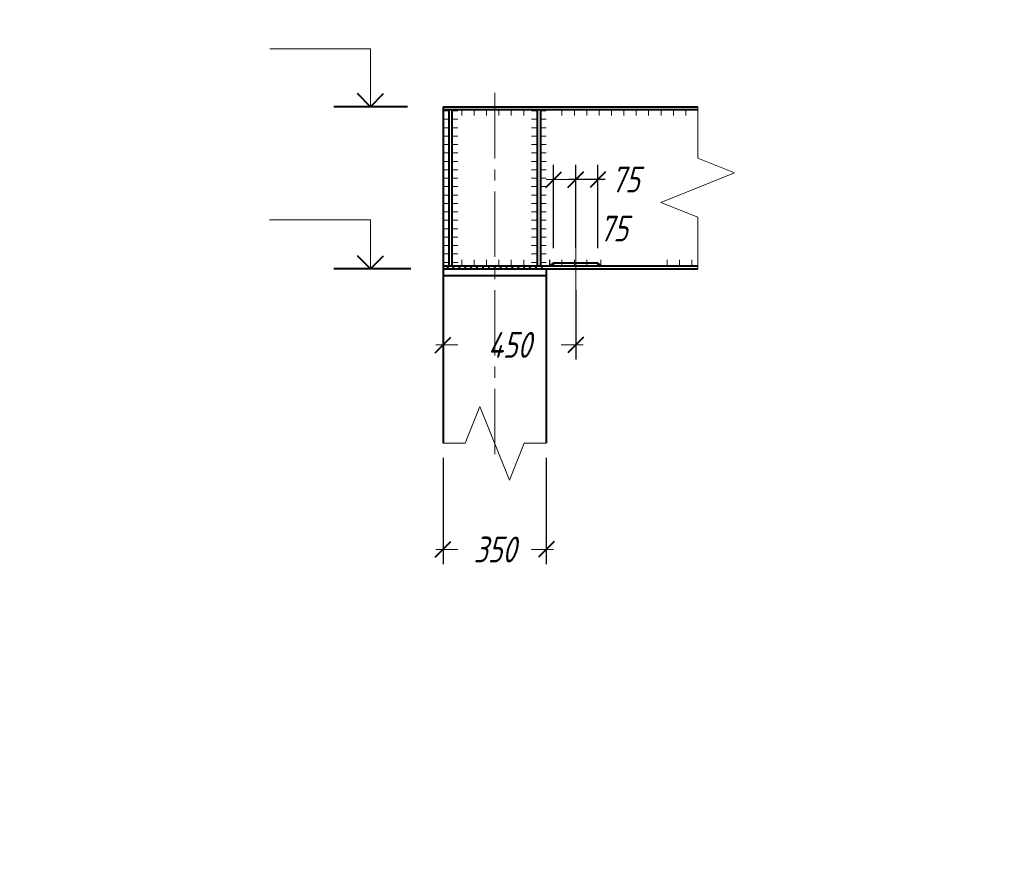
# Model space of a CAD drawing. Header units: millimetres. Extents: x 0 to 594, y 0 to 420.
# Tile 3 of 7: x 245 to 379, y 0 to 113. Entities that reach past the tile are written whole.
import ezdxf

# ---------------------------------------------------------------- set-up
doc = ezdxf.new("R2010")
doc.units = ezdxf.units.MM
for name, pattern in [('K5LT_AXLED', [13.385, 8.885, -1.5, 1.5, -1.5]), ('K5LT_BASIC', [0]), ('K5LT_THIN', [0]), ('K5LT_THIN_INCLUDED_TO_HATCHING', [0])]:
    doc.linetypes.add(name, pattern=pattern)
doc.styles.add('KDIMTEXTSTYLE', font='GOST_AU.SHX', dxfattribs={"width": 0.96, "oblique": 15, "height": 5})
doc.dimstyles.new('KDIMSTYLE (0.04)', dxfattribs={"dimtxt": 5, "dimasz": 1, "dimexe": 2, "dimexo": 0, "dimgap": 1, "dimtad": 1, "dimlfac": 25, "dimtxsty": 'KDIMTEXTSTYLE', "dimsah": 1, "dimcen": 0, "dimdle": 1, "dimadec": 0, "dimazin": 0, "dimtfac": 0.667, "dimtmove": 0, "dimatfit": 3, "dimfxl": 0, "dimtvp": 1, "dimtolj": 1, "dimtzin": 0, "dimarcsym": 0})

# ---------------------------------------------------------------- blocks, each defined once
blk = doc.blocks.new('KDIMARROW_03')
at = {"color": 0, "linetype": 'K5LT_BASIC', "lineweight": 40}
blk.add_line((-1.06, -1.06), (1.06, 1.06), dxfattribs=at)
at = {"color": 0, "linetype": 'K5LT_THIN', "lineweight": 18}
for q in [(-1, 0), (2, 0)]:
    blk.add_line((0, 0), q, dxfattribs=at)
blk = doc.blocks.new('U74')
at = {"color": 7, "linetype": 'K5LT_THIN_INCLUDED_TO_HATCHING', "lineweight": 18}
for p, q in [((336.92, 101.21), (336.92, 94.21)), ((336.92, 94.21), (341.92, 92.21)), ((341.92, 92.21), (331.92, 88.21)), ((331.92, 88.21), (336.92, 86.21)), ((336.92, 86.21), (336.92, 79.21))]:
    blk.add_line(p, q, dxfattribs=at)
blk = doc.blocks.new('U75')
at = {"color": 7, "linetype": 'K5LT_THIN_INCLUDED_TO_HATCHING', "lineweight": 18}
for p, q in [((305.36, 55.53), (307.36, 60.53)), ((307.36, 60.53), (311.36, 50.53)), ((302.36, 55.53), (305.36, 55.53)), ((311.36, 50.53), (313.36, 55.53)), ((313.36, 55.53), (316.36, 55.53))]:
    blk.add_line(p, q, dxfattribs=at)

msp = doc.modelspace()

# ---------------------------------------------------------------- hatches: boundary and pattern name
h = msp.add_hatch(color=7)
h.paths.add_polyline_path([(317.36026, 79.60926), (317.36026, 80.00926), (316.8537, 79.60926)])
h.paths.add_polyline_path([(323.7737, 79.60926), (323.36026, 80.00926), (323.36026, 79.60926)])

# ---------------------------------------------------------------- linework, layer by layer
at = {"color": 7, "linetype": 'K5LT_THIN', "lineweight": 18}
for p, q in [((292.50454, 109.05745), (278.82562, 109.05745)), ((292.50454, 101.20926), (292.50454, 109.05745)), ((303.16026, 100.63819), (302.36026, 100.63819)), ((303.56026, 100.63819), (304.36026, 100.63819)), ((304.8937, 100.80926), (304.8937, 100.00926)), ((306.5737, 100.80926), (306.5737, 100.00926)), ((308.2537, 100.80926), (308.2537, 100.00926)), ((309.9337, 100.80926), (309.9337, 100.00926)), ((311.6137, 100.80926), (311.6137, 100.00926)), ((313.2937, 100.80926), (313.2937, 100.00926)), ((315.16026, 100.63819), (314.36026, 100.63819)), ((315.56026, 100.63819), (316.36026, 100.63819)), ((318.4937, 100.80926), (318.4937, 100.00926)), ((320.1737, 100.80926), (320.1737, 100.00926)), ((321.8537, 100.80926), (321.8537, 100.00926)), ((323.5337, 100.80926), (323.5337, 100.00926)), ((325.2137, 100.80926), (325.2137, 100.00926)), ((326.8937, 100.80926), (326.8937, 100.00926)), ((328.5737, 100.80926), (328.5737, 100.00926)), ((330.2537, 100.80926), (330.2537, 100.00926)), ((331.9337, 100.80926), (331.9337, 100.00926)), ((333.6137, 100.80926), (333.6137, 100.00926)), ((335.2937, 100.80926), (335.2937, 100.00926)), ((303.16026, 99.49606), (302.36026, 99.49606)), ((303.56026, 99.49606), (304.36026, 99.49606)), ((315.16026, 99.49606), (314.36026, 99.49606)), ((315.56026, 99.49606), (316.36026, 99.49606)), ((303.16026, 98.35393), (302.36026, 98.35393)), ((303.56026, 98.35393), (304.36026, 98.35393)), ((315.16026, 98.35393), (314.36026, 98.35393)), ((315.56026, 98.35393), (316.36026, 98.35393)), ((303.16026, 97.2118), (302.36026, 97.2118)), ((303.56026, 97.2118), (304.36026, 97.2118)), ((315.16026, 97.2118), (314.36026, 97.2118)), ((315.56026, 97.2118), (316.36026, 97.2118)), ((303.16026, 96.06967), (302.36026, 96.06967)), ((303.16026, 94.92754), (302.36026, 94.92754)), ((303.56026, 96.06967), (304.36026, 96.06967)), ((303.56026, 94.92754), (304.36026, 94.92754)), ((315.16026, 96.06967), (314.36026, 96.06967)), ((315.16026, 94.92754), (314.36026, 94.92754)), ((315.56026, 96.06967), (316.36026, 96.06967)), ((315.56026, 94.92754), (316.36026, 94.92754)), ((303.16026, 93.78541), (302.36026, 93.78541)), ((303.56026, 93.78541), (304.36026, 93.78541)), ((315.16026, 93.78541), (314.36026, 93.78541)), ((315.56026, 93.78541), (316.36026, 93.78541)), ((303.16026, 92.64328), (302.36026, 92.64328)), ((303.56026, 92.64328), (304.36026, 92.64328)), ((315.16026, 92.64328), (314.36026, 92.64328)), ((315.56026, 92.64328), (316.36026, 92.64328)), ((303.16026, 91.50115), (302.36026, 91.50115)), ((303.56026, 91.50115), (304.36026, 91.50115)), ((315.16026, 91.50115), (314.36026, 91.50115)), ((315.56026, 91.50115), (316.36026, 91.50115)), ((303.16026, 90.35902), (302.36026, 90.35902)), ((303.56026, 90.35902), (304.36026, 90.35902)), ((315.16026, 90.35902), (314.36026, 90.35902)), ((315.56026, 90.35902), (316.36026, 90.35902)), ((303.16026, 89.21689), (302.36026, 89.21689)), ((303.56026, 89.21689), (304.36026, 89.21689)), ((315.16026, 89.21689), (314.36026, 89.21689)), ((315.56026, 89.21689), (316.36026, 89.21689)), ((303.16026, 88.07476), (302.36026, 88.07476)), ((303.16026, 86.93263), (302.36026, 86.93263)), ((303.56026, 88.07476), (304.36026, 88.07476)), ((303.56026, 86.93263), (304.36026, 86.93263)), ((315.16026, 88.07476), (314.36026, 88.07476)), ((315.16026, 86.93263), (314.36026, 86.93263)), ((315.56026, 88.07476), (316.36026, 88.07476)), ((315.56026, 86.93263), (316.36026, 86.93263)), ((292.50454, 85.85752), (278.77383, 85.85752)), ((292.50454, 79.20926), (292.50454, 85.85752)), ((303.16026, 85.7905), (302.36026, 85.7905)), ((303.56026, 85.7905), (304.36026, 85.7905)), ((315.16026, 85.7905), (314.36026, 85.7905)), ((315.56026, 85.7905), (316.36026, 85.7905)), ((303.16026, 84.64837), (302.36026, 84.64837)), ((303.56026, 84.64837), (304.36026, 84.64837)), ((315.16026, 84.64837), (314.36026, 84.64837)), ((315.56026, 84.64837), (316.36026, 84.64837)), ((303.16026, 83.50624), (302.36026, 83.50624)), ((303.56026, 83.50624), (304.36026, 83.50624)), ((315.16026, 83.50624), (314.36026, 83.50624)), ((315.56026, 83.50624), (316.36026, 83.50624)), ((303.16026, 82.36411), (302.36026, 82.36411)), ((303.56026, 82.36411), (304.36026, 82.36411)), ((315.16026, 82.36411), (314.36026, 82.36411)), ((315.56026, 82.36411), (316.36026, 82.36411)), ((303.16026, 81.22198), (302.36026, 81.22198)), ((303.56026, 81.22198), (304.36026, 81.22198)), ((304.8937, 80.40926), (304.8937, 79.60926)), ((306.5737, 80.40926), (306.5737, 79.60926)), ((308.2537, 80.40926), (308.2537, 79.60926)), ((309.9337, 80.40926), (309.9337, 79.60926)), ((311.6137, 80.40926), (311.6137, 79.60926)), ((313.2937, 80.40926), (313.2937, 79.60926)), ((315.16026, 81.22198), (314.36026, 81.22198)), ((315.56026, 81.22198), (316.36026, 81.22198)), ((316.8137, 80.40926), (316.8137, 79.60926)), ((316.8537, 80.40926), (316.8537, 79.60926)), ((318.4937, 80.40926), (318.4937, 79.60926)), ((320.1737, 80.40926), (320.1737, 79.60926)), ((321.8537, 80.40926), (321.8537, 79.60926)), ((323.7737, 80.40926), (323.7737, 79.60926)), ((332.7737, 80.40926), (332.7737, 79.60926)), ((334.4537, 80.40926), (334.4537, 79.60926)), ((336.1337, 80.40926), (336.1337, 79.60926)), ((303.16026, 80.07985), (302.36026, 80.07985)), ((302.76026, 79.60926), (303.16026, 79.20926)), ((303.16026, 79.60926), (302.76026, 79.20926)), ((303.56026, 80.07985), (304.36026, 80.07985)), ((303.56026, 79.60926), (303.96026, 79.20926)), ((303.96026, 79.60926), (303.56026, 79.20926)), ((304.36026, 79.60926), (304.76026, 79.20926)), ((304.76026, 79.60926), (304.36026, 79.20926)), ((305.16026, 79.60926), (305.56026, 79.20926)), ((305.56026, 79.60926), (305.16026, 79.20926)), ((305.96026, 79.60926), (306.36026, 79.20926)), ((306.36026, 79.60926), (305.96026, 79.20926)), ((306.76026, 79.60926), (307.16026, 79.20926)), ((307.16026, 79.60926), (306.76026, 79.20926)), ((307.56026, 79.60926), (307.96026, 79.20926)), ((307.96026, 79.60926), (307.56026, 79.20926)), ((308.36026, 79.60926), (308.76026, 79.20926)), ((308.76026, 79.60926), (308.36026, 79.20926)), ((309.16026, 79.60926), (309.56026, 79.20926)), ((309.56026, 79.60926), (309.16026, 79.20926)), ((309.96026, 79.60926), (310.36026, 79.20926)), ((310.36026, 79.60926), (309.96026, 79.20926)), ((310.76026, 79.60926), (311.16026, 79.20926)), ((311.16026, 79.60926), (310.76026, 79.20926)), ((311.56026, 79.60926), (311.96026, 79.20926)), ((311.96026, 79.60926), (311.56026, 79.20926)), ((312.36026, 79.60926), (312.76026, 79.20926)), ((312.76026, 79.60926), (312.36026, 79.20926)), ((313.16026, 79.60926), (313.56026, 79.20926)), ((313.56026, 79.60926), (313.16026, 79.20926)), ((313.96026, 79.60926), (314.36026, 79.20926)), ((314.36026, 79.60926), (313.96026, 79.20926)), ((315.16026, 80.07985), (314.36026, 80.07985)), ((314.76026, 79.60926), (315.16026, 79.20926)), ((315.16026, 79.60926), (314.76026, 79.20926)), ((315.56026, 80.07985), (316.36026, 80.07985)), ((315.56026, 79.60926), (315.96026, 79.20926)), ((315.96026, 79.60926), (315.56026, 79.20926))]:
    msp.add_line(p, q, dxfattribs=at)
at = {"color": 5, "linetype": 'K5LT_BASIC', "lineweight": 40, "true_color": 0x0000ff}
for p, q in [((292.50454, 101.20926), (290.73677, 102.97703)), ((292.50454, 101.20926), (294.27231, 102.97703)), ((297.50454, 101.20926), (287.50454, 101.20926)), ((302.36026, 101.20926), (336.91569, 101.20926)), ((302.36026, 101.20926), (302.36026, 79.20926)), ((302.36026, 100.80926), (336.9737, 100.80926)), ((303.16026, 79.60926), (303.16026, 100.80926)), ((303.56026, 100.80926), (303.56026, 79.60926)), ((315.16026, 79.60926), (315.16026, 100.80926)), ((315.56026, 100.80926), (315.56026, 79.60926)), ((292.50454, 79.20926), (290.73677, 80.97703)), ((292.50454, 79.20926), (294.27231, 80.97703)), ((297.97725, 79.20926), (287.50454, 79.20926)), ((302.36026, 79.60926), (336.91569, 79.60926)), ((302.36026, 79.20926), (336.91569, 79.20926)), ((302.36026, 79.20926), (302.36026, 55.52926)), ((316.36026, 79.20926), (316.36026, 55.52926)), ((317.36026, 80.00926), (316.8537, 79.60926)), ((317.36026, 79.60926), (317.36026, 80.00926)), ((317.36026, 80.00926), (323.36026, 80.00926)), ((323.36026, 80.00926), (323.36026, 79.60926)), ((323.36026, 80.00926), (323.7737, 79.60926)), ((302.36026, 78.30233), (316.36026, 78.30233))]:
    msp.add_line(p, q, dxfattribs=at)
at = {"color": 30, "linetype": 'K5LT_AXLED', "lineweight": 18, "true_color": 0xff8000}
for p, q in [((309.36026, 103.07911), (309.36026, 54.03911)), ((320.36026, 83.58924), (320.36026, 75.76926))]:
    msp.add_line(p, q, dxfattribs=at)

# ---------------------------------------------------------------- block references
for name in ['U74', 'U75']:
    msp.add_blockref(name, (0, 0))

# ---------------------------------------------------------------- dimensions: what is measured, and where the dimension line sits
at = {"color": 7}
for base, p1, p2, location, override in [((317.36026, 91.31922), (320.36026, 80.00926), (317.36026, 80.00926), (327.08086, 91.31922), {"dimexo": 2, "dimpost": '\\H3.5;\\W0.96;\\Q15;<>', "dimblk1": 'KDIMARROW_03', "dimblk2": 'KDIMARROW_03', "dimse1": 0, "dimse2": 0, "dimclrt": 7, "dimtolj": 1}), ((320.36026, 91.31922), (323.36026, 80.00926), (320.36026, 80.00926), (325.48695, 84.66271), {"dimexo": 2, "dimtoh": 1, "dimpost": '\\H3.5;\\W0.96;\\Q15;<>', "dimblk1": 'KDIMARROW_03', "dimblk2": 'KDIMARROW_03', "dimse1": 0, "dimse2": 0, "dimclrt": 7, "dimtmove": 1, "dimtolj": 1}), ((302.36026, 68.87061), (320.36026, 78.30233), (302.36026, 78.30233), (311.36026, 68.87061), {"dimexo": 2, "dimpost": '\\H3.5;\\W0.96;\\Q15;<>', "dimblk1": 'KDIMARROW_03', "dimblk2": 'KDIMARROW_03', "dimse1": 0, "dimse2": 0, "dimclrt": 7, "dimtolj": 1}), ((302.36026, 41.10557), (316.36026, 55.52926), (302.36026, 55.52926), (309.36026, 41.10557), {"dimexo": 2, "dimpost": '\\H3.5;\\W0.96;\\Q15;<>', "dimblk1": 'KDIMARROW_03', "dimblk2": 'KDIMARROW_03', "dimse1": 0, "dimse2": 0, "dimclrt": 7, "dimtolj": 1})]:
    msp.add_linear_dim(base=base, p1=p1, p2=p2, location=location, dimstyle='KDIMSTYLE (0.04)', override=override, dxfattribs=at).render()

doc.saveas('drawing.dxf')
